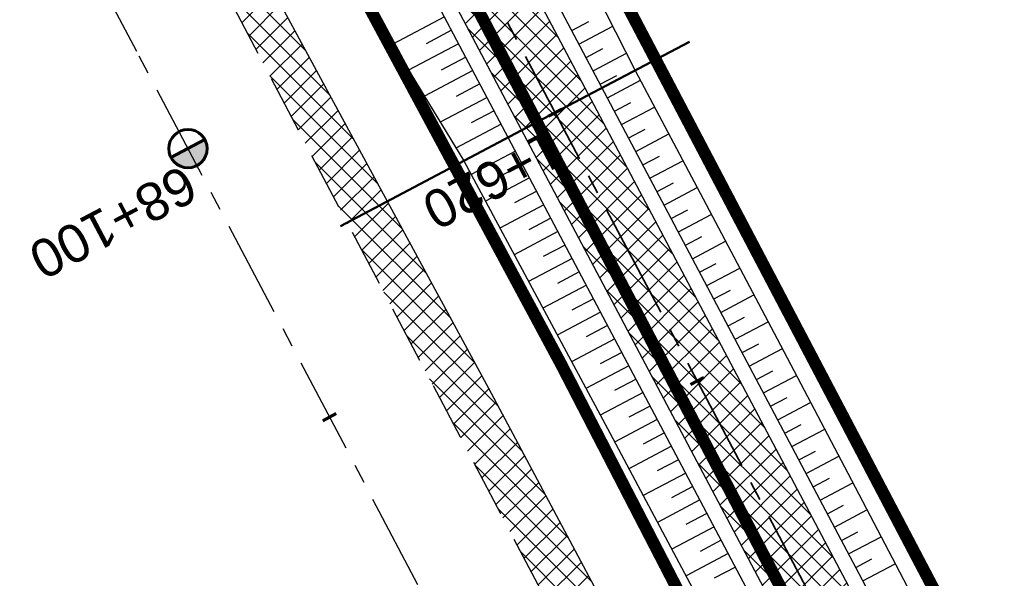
# Model space of a CAD drawing. Header units: metres. Extents: x 7529682 to 7533711, y 5721195 to 5727842.
# Tile 147 of 232: x 7530456 to 7530489, y 5726351 to 5726369. Entities that reach past the tile are written whole.
import ezdxf

# ---------------------------------------------------------------- set-up
doc = ezdxf.new("R2010")
doc.units = ezdxf.units.M
for name, pattern in [('817-dzialki-09-05-04$0$HIDDEN', [0.375, 0.25, -0.125]), ('ACAD_ISO05W100', [33, 24, -3, 0, -3, 0, -3]), ('CENTER', [50.800000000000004, 31.75, -6.35, 6.35, -6.35]), ('CENTER2', [28.575000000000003, 19.05, -3.175, 3.175, -3.175]), ('HIDDEN', [9.524999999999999, 6.35, -3.175])]:
    doc.linetypes.add(name, pattern=pattern)
for name, color, linetype in [('C-DROGI-SYTUACJA', 7, 'Continuous'), ('C-DROGI-SYTUACJA-ETYKIETY', 7, 'Continuous'), ('D-hatch-pobocza', 131, 'Continuous'), ('D-pobocza', 60, 'Continuous'), ('D-rowy', 160, 'Continuous'), ('D-skarpa', 2, 'Continuous'), ('D-skarpa-kreskowanie', 2, 'Continuous')]:
    doc.layers.add(name, color=color, linetype=linetype)
for name, color, linetype, lineweight, true_color in [('D-hatch-ciag-pieszo-rowerowy', 7, 'Continuous', 13, 0xff9f80), ('D-LR-etap-III', 7, '817-dzialki-09-05-04$0$HIDDEN', 50, 0x00008f), ('D-przekroje-pop', 7, 'Continuous', 50, 0x000099)]:
    doc.layers.add(name, color=color, linetype=linetype, lineweight=lineweight, true_color=true_color)
for name, color, linetype, lineweight in [('D-krawędzie', 3, 'Continuous', 30), ('D-obrzeża', 2, 'Continuous', 30), ('D-oś', 10, 'CENTER', 30), ('D-pas-drogowy', 7, 'ACAD_ISO05W100', 50)]:
    doc.layers.add(name, color=color, linetype=linetype, lineweight=lineweight)
doc.layers.add('poprzeczki', color=7, linetype='Continuous', true_color=0x0000c7)
doc.styles.get("Standard").update_dxf_attribs({"font": 'arial.ttf'})
pattern_1 = [(45, (0, 0), (-0.3367596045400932, 0.3367596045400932), []), (135, (0, 0), (-0.3367596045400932, -0.3367596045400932), [])]

# ---------------------------------------------------------------- blocks, each defined once
blk = doc.blocks.new('kilometraz')
at = {"linetype": 'ByBlock', "lineweight": -2}
blk.add_hatch(color=0, dxfattribs=at).paths.add_polyline_path([(0, -0.28125, 0.4142135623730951), (0.28125, 0, 0.4142135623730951), (0, 0.28125)])
at = {"color": 0, "linetype": 'ByBlock', "lineweight": -2}
blk.add_line((0, 0.28125), (0, -0.28125), dxfattribs=at)
blk.add_circle((0, 0), 0.28125, dxfattribs=at)
blk = doc.blocks.new('AeccTickLine')
at = {"color": 0, "linetype": 'ByBlock', "lineweight": -2}
blk.add_line((0, 1), (-3.673819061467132e-16, -1), dxfattribs=at)

msp = doc.modelspace()

# ---------------------------------------------------------------- hatches: boundary and pattern name
at = {"layer": 'D-hatch-ciag-pieszo-rowerowy'}
h = msp.add_hatch(dxfattribs=at)
h.set_pattern_fill('ANSI37', color=256, scale=0.15, style=0)
h.set_pattern_definition(pattern_1)
h.paths.add_polyline_path([(7530404.056743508, 5726502.584455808), (7530380.911493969, 5726546.861494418), (7530371.745634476, 5726564.106445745), (7530368.841113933, 5726564.244410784), (7530378.699914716, 5726545.695736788), (7530401.841956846, 5726501.424833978), (7530423.333197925, 5726460.444407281), (7530443.712049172, 5726421.564754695), (7530466.680633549, 5726377.574401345), (7530482.336740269, 5726347.963133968), (7530485.291037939, 5726347.724119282), (7530468.89375299, 5726378.737218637), (7530445.927238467, 5726422.723607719), (7530425.5474649, 5726461.605019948)])
at = {"layer": 'D-hatch-pobocza'}
h = msp.add_hatch(dxfattribs=at)
h.set_pattern_fill('ANSI37', color=256, scale=0.15, style=0)
h.set_pattern_definition(pattern_1)
h.paths.add_polyline_path([(7530484.05, 5726334.34), (7530471.92, 5726357.11), (7530458.95, 5726381.07), (7530447.57, 5726403.23), (7530435.55, 5726425.46), (7530424.34, 5726446.96), (7530408.219999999, 5726477.68), (7530396.719999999, 5726499.26), (7530381.74, 5726527.87), (7530371.44, 5726547.5), (7530359.58, 5726569.81), (7530349.42, 5726588.72), (7530332.29, 5726621.37), (7530323.719999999, 5726638.05), (7530306.54, 5726670.82), (7530298.559999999, 5726686.33), (7530287.259999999, 5726707.54), (7530284.291048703, 5726713.261271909), (7530282.669641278, 5726712.403913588), (7530284.501430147, 5726708.939695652), (7530291.375516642, 5726695.939652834), (7530296.045865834, 5726687.107244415), (7530304.46414878, 5726671.186868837), (7530316.603827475, 5726648.181421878), (7530333.058434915, 5726617.014067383), (7530350.00379698, 5726585.00616126), (7530367.257623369, 5726552.315762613), (7530385.762825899, 5726517.234589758), (7530404.054360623, 5726482.546167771), (7530421.086512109, 5726450.182125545), (7530442.441939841, 5726409.661369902), (7530463.421308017, 5726369.849931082), (7530489.269347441, 5726320.82820421), (7530506.411845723, 5726288.291398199), (7530524.314558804, 5726254.7836642), (7530540.549094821, 5726224.891183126), (7530548.272673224, 5726210.668598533), (7530551.69684983, 5726207.034942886), (7530543.21, 5726222.9), (7530538.34, 5726232.11), (7530533.7, 5726240.35), (7530511.95, 5726280.97), (7530499.24, 5726305.31)])

# ---------------------------------------------------------------- linework, layer by layer
at = {"layer": 'C-DROGI-SYTUACJA', "color": 10, "linetype": 'CENTER2', "lineweight": 35, "ltscale": 0.2}
msp.add_lwpolyline([(7530444.81964382, 5726422.144181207), (7530467.787193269, 5726378.155809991), (7530487.261147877, 5726341.323634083), (7530506.418078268, 5726305.121928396), (7530526.988521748, 5726265.744087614), (7530541.921939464, 5726236.639885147), (7530552.762675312, 5726216.630051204, 0.02043787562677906), (7530554.435858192, 5726213.822058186), (7530562.078000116, 5726202.112839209, -0.02416639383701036), (7530564.031298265, 5726198.778479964), (7530567.391574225, 5726192.349071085, -0.02149457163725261), (7530568.851446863, 5726189.236921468), (7530572.058530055, 5726181.558099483, 0.02253525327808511), (7530573.595798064, 5726178.298612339), (7530581.269449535, 5726163.763813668, 0.09655801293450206), (7530584.871000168, 5726159.294358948), (7530589.549337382, 5726155.353842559, -0.1081082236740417), (7530591.633482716, 5726152.642882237), (7530599.060079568, 5726136.869261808, -0.1935663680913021), (7530599.403975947, 5726130.908749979), (7530599.097438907, 5726129.998316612, 0.2231735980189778), (7530599.582685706, 5726125.774388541), (7530602.576188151, 5726120.930317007, -0.0171909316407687)], format="xyb", dxfattribs=at)
at = {"layer": 'D-krawędzie', "linetype": 'HIDDEN', "ltscale": 0.3}
msp.add_lwpolyline([(7530304.46414878, 5726671.186868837), (7530316.603827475, 5726648.181421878), (7530333.058434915, 5726617.014067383), (7530350.00379698, 5726585.00616126), (7530367.257623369, 5726552.315762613), (7530385.762825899, 5726517.234589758), (7530404.054360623, 5726482.546167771), (7530421.086512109, 5726450.182125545), (7530442.441939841, 5726409.661369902), (7530463.421308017, 5726369.849931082), (7530489.269347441, 5726320.82820421), (7530506.411845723, 5726288.291398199), (7530524.314558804, 5726254.7836642), (7530540.549094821, 5726224.891183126), (7530548.24, 5726210.73)], dxfattribs=at)
at = {"layer": 'D-LR-etap-III', "ltscale": 10, "flags": 128}
msp.add_lwpolyline([(7531750.474471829, 5723895.103125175, 0.4, 0.4, 0), (7531750.505, 5723895.13, 0.4, 0.4, 0), (7531682.71, 5724022.92, 0.4, 0.4, 0), (7531619.177023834, 5724147.203692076, 0.4, 0.4, 0), (7531592.308960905, 5724198.48863389, 0.4, 0.4, 0), (7531553.263875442, 5724272.918564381, 0.4, 0.4, 0), (7531504.019999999, 5724366.79, 0.4, 0.4, 0), (7531482.09, 5724407.62, 0.4, 0.4, 0), (7531412.350402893, 5724541.182759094, 0.4, 0.4, 0), (7531388.463669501, 5724586.929768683, 0.4, 0.4, 0), (7531345.12, 5724669.94, 0.4, 0.4, 0), (7531127.66, 5725081.67, 0.4, 0.4, 0), (7531059.253139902, 5725211.040795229, 0.4, 0.4, 0), (7531008.007244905, 5725307.953830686, 0.4, 0.4, 0), (7530964.181635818, 5725390.835555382, 0.4, 0.4, 0), (7530914.557354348, 5725484.683561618, 0.4, 0.4, 0), (7530865.243241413, 5725577.493975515, 0.4, 0.4, 0), (7530840.085257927, 5725624.058651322, 0.4, 0.4, 0), (7530802.559525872, 5725694.924584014, 0.4, 0.4, 0), (7530755.54, 5725787.51, 0.4, 0.4, 0), (7530708.717810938, 5725876.303221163, 0.4, 0.4, 0), (7530695.12, 5725902.09, 0.4, 0.4, 0), (7530642.91397006, 5726001.07839487, 0.4, 0.4, 0), (7530634.934723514, 5726016.146615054, 0.4, 0.4, 0), (7530610.820000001, 5726061.929999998, 0.4, 0.4, 0), (7530610.820000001, 5726061.929999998, 0.4, 0.4, 0), (7530607.21, 5726063.51, 0.4, 0.4, 0), (7530597.42, 5726080.68, 0.4, 0.4, 0), (7530591.16, 5726088.44, 0.4, 0.4, 0), (7530581.28, 5726107.21, 0.4, 0.4, 0), (7530571.29, 5726130.56, 0.4, 0.4, 0), (7530549.554994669, 5726171.527317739, 0.4, 0.4, 0), (7530531.014309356, 5726206.473807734, 0.4, 0.4, 0), (7530516.461208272, 5726236.016618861, 0.4, 0.4, 0), (7530500.798929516, 5726266.141265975, 0.4, 0.4, 0), (7530491.349999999, 5726283.94, 0.4, 0.4, 0), (7530482.4, 5726303.41, 0.4, 0.4, 0), (7530482.4, 5726303.41, 0.4, 0.4, 0), (7530450.41, 5726357.28, 0.4, 0.4, 0), (7530397.759396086, 5726458.499907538, 0.4, 0.4, 0), (7530334.707815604, 5726583.664702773, 0.4, 0.4, 0), (7530303.939274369, 5726645.167943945, 0.4, 0.4, 0), (7530300.509779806, 5726651.777515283, 0.4, 0.4, 0), (7530289.213532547, 5726671.966724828, 0.4, 0.4, 0), (7530281.54, 5726685.57, 0.4, 0.4, 0), (7530261.37085633, 5726724.163374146, 0.4, 0.4, 0), (7530254.03, 5726738.21, 0.4, 0.4, 0), (7530197.219999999, 5726845.06, 0.4, 0.4, 0), (7530194.71, 5726849.15, 0.4, 0.4, 0), (7530195.92, 5726850.75, 0.4, 0.4, 0), (7530170.546669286, 5726892.961489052, 0.4, 0.4, 0), (7530143.174718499, 5726945.065838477, 0.4, 0.4, 0), (7530105.059999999, 5727018.32, 0.4, 0.4, 0), (7530100.059999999, 5727027.16, 0.4, 0.4, 0), (7530062.318670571, 5727099.625398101, 0.4, 0.4, 0), (7530015.378537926, 5727189.420463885, 0.4, 0.4, 0), (7529983.207960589, 5727250.206596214, 0.4, 0.4, 0), (7529953.284293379, 5727306.74720398, 0.4, 0.4, 0), (7529900.67053443, 5727406.15903814, 0.4, 0.4, 0), (7529890.630239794, 5727425.131178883, 0.4, 0.4, 0), (7529875.155383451, 5727454.426350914, 0.4, 0.4, 0), (7529857.560096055, 5727487.787346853, 0.4, 0.4, 0), (7529835.194401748, 5727530.19312405, 0.4, 0.4, 0), (7529811.740544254, 5727574.662079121, 0.4, 0.4, 0), (7529792.101859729, 5727611.922638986, 0.4, 0.4, 0), (7529768.066117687, 5727657.469613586, 0.4, 0.4, 0), (7529755.210566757, 5727682.131373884, 0.4, 0.4, 0), (7529753.309999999, 5727681.13, 0.4, 0.4, 0), (7529739.21, 5727707.77, 0.4, 0.4, 0), (7529735.394745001, 5727711.251990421, 0.4, 0.4, 0), (7529725.42, 5727730.2, 0.4, 0.4, 0), (7529723.55, 5727729.88, 0.4, 0.4, 0), (7529695.566668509, 5727782.932080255, 0.4, 0.4, 0), (7529717.67971874, 5727794.024357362, 0.4, 0.4, 0), (7529736.274870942, 5727758.647400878, 0.4, 0.4, 0), (7529736.274870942, 5727758.647400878, 0.4, 0.4, 0), (7529744.511003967, 5727750.406106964, 0.4, 0.4, 0), (7529744.511003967, 5727750.406106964, 0.4, 0.4, 0), (7529750.282568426, 5727738.549848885, 0.4, 0.4, 0), (7529777.108510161, 5727687.569424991, 0.4, 0.4, 0), (7529796.51537536, 5727651.329932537, 0.4, 0.4, 0), (7529814.937945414, 5727616.793170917, 0.4, 0.4, 0), (7529839.006722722, 5727572.303976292, 0.4, 0.4, 0), (7529860.617626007, 5727532.509108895, 0.4, 0.4, 0), (7529882.348967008, 5727491.504261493, 0.4, 0.4, 0), (7529904.865139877, 5727449.096370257, 0.4, 0.4, 0), (7529920.747384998, 5727418.884773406, 0.4, 0.4, 0), (7529946.676504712, 5727368.547487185, 0.4, 0.4, 0), (7529972.024701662, 5727320.573310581, 0.4, 0.4, 0), (7529987.740014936, 5727290.153392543, 0.4, 0.4, 0), (7529996.497385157, 5727273.661630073, 0.4, 0.4, 0), (7530017.541471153, 5727234.202689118, 0.4, 0.4, 0), (7530033.053657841, 5727204.864166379, 0.4, 0.4, 0), (7530051.622983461, 5727170.222745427, 0.4, 0.4, 0), (7530069.276612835, 5727137.015751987, 0.4, 0.4, 0), (7530089.385386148, 5727097.533639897, 0.4, 0.4, 0), (7530109.712512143, 5727060.746615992, 0.4, 0.4, 0), (7530136.769722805, 5727011.640131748, 0.4, 0.4, 0), (7530162.446686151, 5726962.743777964, 0.4, 0.4, 0), (7530187.674104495, 5726916.992101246, 0.4, 0.4, 0), (7530207.820739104, 5726879.335323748, 0.4, 0.4, 0), (7530230.625609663, 5726834.518686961, 0.4, 0.4, 0), (7530262.288093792, 5726776.61832811, 0.4, 0.4, 0), (7530277.509672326, 5726760.213143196, 0.4, 0.4, 0), (7530286.036865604, 5726744.106684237, 0.4, 0.4, 0), (7530288.097472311, 5726735.884066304, 0.4, 0.4, 0), (7530290.393870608, 5726725.046963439, 0.4, 0.4, 0), (7530296.17664807, 5726713.582980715, 0.4, 0.4, 0), (7530302.726195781, 5726701.18226779, 0.4, 0.4, 0), (7530325.685047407, 5726657.466383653, 0.4, 0.4, 0), (7530343.243978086, 5726623.648592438, 0.4, 0.4, 0), (7530360.229820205, 5726591.746871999, 0.4, 0.4, 0), (7530383.20855044, 5726548.059469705, 0.4, 0.4, 0), (7530406.017875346, 5726503.605514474, 0.4, 0.4, 0), (7530427.464919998, 5726462.620289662, 0.4, 0.4, 0), (7530447.9278544, 5726424.388014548, 0.4, 0.4, 0), (7530471.126878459, 5726379.920667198, 0.4, 0.4, 0), (7530490.501003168, 5726343.033350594, 0.4, 0.4, 0), (7530509.499458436, 5726306.733076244, 0.4, 0.4, 0), (7530529.890269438, 5726267.244072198, 0.4, 0.4, 0), (7530543.852446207, 5726238.990319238, 0.4, 0.4, 0), (7530554.808897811, 5726218.943990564, 0.4, 0.4, 0), (7530559.027108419, 5726212.223286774, 0.4, 0.4, 0), (7530563.060988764, 5726206.409670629, 0.4, 0.4, 0), (7530566.93354971, 5726200.463543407, 0.4, 0.4, 0), (7530569.771022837, 5726194.901501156, 0.4, 0.4, 0), (7530571.47319415, 5726191.282350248, 0.4, 0.4, 0), (7530572.839142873, 5726188.024533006, 0.4, 0.4, 0), (7530575.295071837, 5726182.034664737, 0.4, 0.4, 0), (7530579.736851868, 5726173.306070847, 0.4, 0.4, 0), (7530583.3, 5726167.41, 0.4, 0.4, 0), (7530593.4, 5726163.33, 0.4, 0.4, 0), (7530598.618375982, 5726155.264489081, 0.4, 0.4, 0), (7530608.258304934, 5726140.497132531, 0.4, 0.4, 0), (7530603.269999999, 5726136.83, 0.4, 0.4, 0), (7530606.53, 5726131.84, 0.4, 0.4, 0), (7530604.239057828, 5726124.21679044, 0.4, 0.4, 0), (7530605.847136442, 5726121.630127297, 0.4, 0.4, 0), (7530608.971611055, 5726116.164124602, 0.4, 0.4, 0), (7530618.114293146, 5726097.791111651, 0.4, 0.4, 0), (7530651.213125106, 5726034.959524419, 0.4, 0.4, 0), (7530670.243741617, 5725998.61095082, 0.4, 0.4, 0), (7530698.075474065, 5725945.952624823, 0.4, 0.4, 0), (7530716.505955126, 5725911.3051464, 0.4, 0.4, 0), (7530735.223454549, 5725875.667401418, 0.4, 0.4, 0), (7530752.504235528, 5725842.154920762, 0.4, 0.4, 0), (7530778.310652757, 5725793.501254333, 0.4, 0.4, 0), (7530797.499961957, 5725756.381811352, 0.4, 0.4, 0), (7530812.518974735, 5725728.28874362, 0.4, 0.4, 0), (7530820.039295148, 5725713.160404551, 0.4, 0.4, 0), (7530822.422446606, 5725710.193574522, 0.4, 0.4, 0), (7530833.154893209, 5725688.800634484, 0.4, 0.4, 0), (7530849.629354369, 5725656.158601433, 0.4, 0.4, 0), (7530867.98290276, 5725621.963939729, 0.4, 0.4, 0), (7530872.629809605, 5725612.88760475, 0.4, 0.4, 0), (7530880.354488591, 5725597.594500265, 0.4, 0.4, 0), (7530883.839446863, 5725593.389159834, 0.4, 0.4, 0), (7530891.782113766, 5725587.763349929, 0.4, 0.4, 0), (7530895.038670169, 5725584.280746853, 0.4, 0.4, 0), (7530897.033644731, 5725580.941110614, 0.4, 0.4, 0), (7530900.951646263, 5725579.945856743, 0.4, 0.4, 0), (7530904.80970798, 5725571.977328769, 0.4, 0.4, 0), (7530903.682362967, 5725568.566434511, 0.4, 0.4, 0), (7530908.900614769, 5725558.844845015, 0.4, 0.4, 0), (7530910.252030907, 5725545.671606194, 0.4, 0.4, 0), (7530912.872986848, 5725538.645543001, 0.4, 0.4, 0), (7530945.278171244, 5725478.464284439, 0.4, 0.4, 0), (7530959.692318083, 5725450.24628822, 0.4, 0.4, 0), (7531002.82670893, 5725368.192370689, 0.4, 0.4, 0), (7531044.703532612, 5725290.314293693, 0.4, 0.4, 0), (7531064.098839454, 5725253.212562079, 0.4, 0.4, 0), (7531083.010253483, 5725216.677517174, 0.4, 0.4, 0), (7531113.013137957, 5725158.465613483, 0.4, 0.4, 0), (7531137.364304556, 5725113.07076138, 0.4, 0.4, 0), (7531150.830830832, 5725086.711759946, 0.4, 0.4, 0), (7531159.745663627, 5725076.640848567, 0.4, 0.4, 0), (7531166.309999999, 5725074.58, 0.4, 0.4, 0), (7531172.29, 5725062.58, 0.4, 0.4, 0), (7531170.589828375, 5725055.605912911, 0.4, 0.4, 0), (7531173.732823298, 5725044.080706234, 0.4, 0.4, 0), (7531215.342008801, 5724964.859648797, 0.4, 0.4, 0), (7531238.054496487, 5724921.684649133, 0.4, 0.4, 0), (7531262.389821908, 5724875.282876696, 0.4, 0.4, 0), (7531295.587160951, 5724811.265731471, 0.4, 0.4, 0), (7531348.487908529, 5724712.362812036, 0.4, 0.4, 0), (7531363.740817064, 5724682.68394264, 0.4, 0.4, 0), (7531366.986905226, 5724675.865317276, 0.4, 0.4, 0), (7531382.541261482, 5724646.110625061, 0.4, 0.4, 0), (7531401.299165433, 5724610.874551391, 0.4, 0.4, 0), (7531428.964837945, 5724558.862274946, 0.4, 0.4, 0), (7531449.111202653, 5724520.397801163, 0.4, 0.4, 0), (7531477.292992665, 5724465.831467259, 0.4, 0.4, 0), (7531500.996290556, 5724421.112506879, 0.4, 0.4, 0), (7531512.121834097, 5724400.549045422, 0.4, 0.4, 0), (7531513.78163794, 5724396.757451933, 0.4, 0.4, 0), (7531526.32, 5724379.39, 0.4, 0.4, 0), (7531566.783642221, 5724302.73628205, 0.4, 0.4, 0), (7531578.579156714, 5724282.774819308, 0.4, 0.4, 0), (7531584.232619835, 5724273.111246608, 0.4, 0.4, 0), (7531590.109283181, 5724263.508189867, 0.4, 0.4, 0), (7531593.027899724, 5724258.771479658, 0.4, 0.4, 0), (7531595.711841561, 5724254.226824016, 0.4, 0.4, 0), (7531601.659976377, 5724243.898197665, 0.4, 0.4, 0), (7531606.097733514, 5724235.986407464, 0.4, 0.4, 0), (7531609.382207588, 5724230.799061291, 0.4, 0.4, 0), (7531611.580260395, 5724227.671180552, 0.4, 0.4, 0), (7531612.707802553, 5724225.86410867, 0.4, 0.4, 0), (7531618.665224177, 5724214.480919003, 0.4, 0.4, 0), (7531619.885522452, 5724212.333950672, 0.4, 0.4, 0), (7531620.931818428, 5724210.787064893, 0.4, 0.4, 0), (7531623.518605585, 5724207.111542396, 0.4, 0.4, 0), (7531626.143926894, 5724203.61306897, 0.4, 0.4, 0), (7531632.022984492, 5724196.485954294, 0.4, 0.4, 0), (7531653.949089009, 5724152.617641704, 0.4, 0.4, 0), (7531656.750690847, 5724143.103797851, 0.4, 0.4, 0), (7531659.61440691, 5724133.254504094, 0.4, 0.4, 0), (7531661.627147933, 5724128.646047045, 0.4, 0.4, 0.01093811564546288), (7531674.314987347, 5724101.43546424, 0.4, 0.4, 0), (7531685.137626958, 5724081.408252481, 0.4, 0.4, 0), (7531692.159945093, 5724066.277333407, 0.4, 0.4, 0), (7531699.662164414, 5724051.388120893, 0.4, 0.4, 0), (7531704.480624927, 5724040.808561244, 0.4, 0.4, 0), (7531704.480624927, 5724040.808561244, 0.4, 0.4, 0), (7531704.401251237, 5724037.368913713, 0.4, 0.4, 0), (7531720.383609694, 5724003.441317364, 0.4, 0.4, 0), (7531728.79890528, 5723986.206298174, 0.4, 0.4, 0), (7531733.237926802, 5723977.192631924, 0.4, 0.4, 0), (7531736.750027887, 5723969.505210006, 0.4, 0.4, 0), (7531737.336143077, 5723968.518916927, 0.4, 0.4, 0), (7531738.285051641, 5723967.699360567, 0.4, 0.4, 0), (7531742.180915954, 5723962.346428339, 0.4, 0.4, 0), (7531744.286141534, 5723958.615526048, 0.4, 0.4, 0), (7531755.393260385, 5723944.192617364, 0.4, 0.4, 0), (7531758.69, 5723936.76, 0.4, 0.4, 0), (7531780.08, 5723929.25, 0.4, 0.4, 0), (7531792.611989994, 5723906.337708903, 0.4, 0.4, 0), (7531792.611989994, 5723906.337708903, 0.4, 0.4, 0), (7531756.962094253, 5723883.055323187, 0.4, 0.4, 0), (7531750.46, 5723895.130000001, 0.4, 0.4, 0), (7531750.46, 5723895.130000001, 0, 0, 0)], format="xyseb", dxfattribs=at)
at = {"layer": 'D-obrzeża'}
for points in [[(7530445.927238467, 5726422.723607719), (7530468.89375299, 5726378.737218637), (7530488.365786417, 5726341.908676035), (7530507.524476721, 5726305.703644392), (7530528.098577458, 5726266.318802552), (7530543.027684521, 5726237.223001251), (7530553.837393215, 5726217.270437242, 0.02043787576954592), (7530555.510576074, 5726214.462444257), (7530563.157820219, 5726202.745407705, -0.0241663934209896), (7530565.111118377, 5726199.411048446), (7530568.325081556, 5726193.261588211, -0.0214945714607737), (7530570.149922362, 5726189.371401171), (7530573.016462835, 5726182.507951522, 0.02253525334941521), (7530574.938047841, 5726178.433592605), (7530582.466790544, 5726164.173268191, 0.1441227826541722), (7530586.406513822, 5726160.126788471), (7530591.401727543, 5726157.316315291, -0.1432658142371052), (7530593.36372415, 5726155.307912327), (7530594.228048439, 5726153.684013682)], [(7530443.712049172, 5726421.564754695), (7530466.680633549, 5726377.574401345), (7530486.156097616, 5726340.739370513), (7530505.311679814, 5726304.540212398), (7530525.878466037, 5726265.169372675), (7530540.816194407, 5726236.056769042), (7530551.687957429, 5726215.989665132, 0.02043787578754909), (7530553.361140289, 5726213.181672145), (7530560.998180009, 5726201.480270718, -0.02416639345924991), (7530562.95147817, 5726198.145911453), (7530566.059636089, 5726192.198894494, -0.02149457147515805), (7530567.884476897, 5726188.308707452), (7530570.753025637, 5726181.440449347, 0.02253525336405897), (7530572.674610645, 5726177.366090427), (7530580.714128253, 5726162.138298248, 0.1015835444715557), (7530584.545960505, 5726157.478765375), (7530584.686263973, 5726157.365285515, -0.1007353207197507), (7530588.494501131, 5726152.75026333), (7530588.874100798, 5726152.037068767)]]:
    msp.add_lwpolyline(points, format="xyb", dxfattribs=at)
at = {"layer": 'D-oś', "ltscale": 0.1}
msp.add_lwpolyline([(7530594.845000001, 5726110.895), (7530540.21, 5726214.45), (7530503.320056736, 5726286.650988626), (7530486.173361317, 5726319.195761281), (7530460.324927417, 5726368.21823651), (7530439.345630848, 5726408.029539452), (7530417.989237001, 5726448.552129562), (7530400.958415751, 5726480.913646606), (7530382.667120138, 5726515.601615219), (7530364.162298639, 5726550.68206594), (7530346.909504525, 5726583.37050876), (7530329.964237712, 5726615.378234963), (7530313.508365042, 5726646.547986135), (7530301.370075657, 5726669.550802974)], dxfattribs=at)
at = {"layer": 'D-pas-drogowy', "ltscale": 0.2, "flags": 128}
msp.add_lwpolyline([(7531633.018560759, 5724182.834272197, 0.4, 0.4, 0), (7531617.558899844, 5724211.608162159, 0.4, 0.4, 0), (7531566.783642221, 5724302.73628205, 0.4, 0.4, 0), (7531538.419082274, 5724356.469679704, 0.4, 0.4, 0), (7531526.32, 5724379.39, 0.4, 0.4, 0), (7531516.102085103, 5724393.607319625, 0.4, 0.4, 0.001485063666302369), (7531513.78037409, 5724396.837773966, 0.4, 0.4, 0), (7531501.87, 5724413.41, 0.4, 0.4, 0), (7531474.926107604, 5724464.507896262, 0.4, 0.4, 0), (7531446.200436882, 5724518.992313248, 0.4, 0.4, 0), (7531424.962185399, 5724559.262257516, 0.4, 0.4, 0), (7531398.444460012, 5724609.565801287, 0.4, 0.4, 0), (7531379.647455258, 5724645.216004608, 0.4, 0.4, 0), (7531365.23, 5724672.56, 0.4, 0.4, 0), (7531341.305752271, 5724717.915356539, 0.4, 0.4, 0), (7531312.899996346, 5724771.788898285, 0.4, 0.4, 0), (7531292.590923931, 5724810.306502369, 0.4, 0.4, 0), (7531259.391619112, 5724873.271351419, 0.4, 0.4, 0), (7531233.740401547, 5724921.922582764, 0.4, 0.4, 0), (7531203.072738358, 5724980.092044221, 0.4, 0.4, 0), (7531173.471398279, 5725036.225177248, 0.4, 0.4, 0), (7531168.269999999, 5725046.09, 0.4, 0.4, 0), (7531172.29, 5725062.58, 0.4, 0.4, 0), (7531166.309999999, 5725074.58, 0.4, 0.4, 0), (7531150.32, 5725079.6, 0.4, 0.4, 0), (7531141.5, 5725096.43, 0.4, 0.4, 0), (7531109.311735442, 5725157.814415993, 0.4, 0.4, 0), (7531086.641300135, 5725201.047918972, 0.4, 0.4, 0), (7531059.198258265, 5725253.383662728, 0.4, 0.4, 0), (7531028.206828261, 5725312.48946212, 0.4, 0.4, 0), (7530999.104694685, 5725367.990143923, 0.4, 0.4, 0), (7530956.247527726, 5725449.724815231, 0.4, 0.4, 0), (7530924.397774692, 5725510.463768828, 0.4, 0.4, 0), (7530897.509999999, 5725561.74, 0.4, 0.4, 0), (7530894.46, 5725566.14, 0.4, 0.4, 0), (7530892.16, 5725570.49, 0.4, 0.4, 0), (7530869.362688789, 5725613.307018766, 0.4, 0.4, 0), (7530861.693971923, 5725627.704613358, 0.4, 0.4, 0), (7530852.74, 5725644.52, 0.4, 0.4, 0), (7530831.509999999, 5725684.2, 0.4, 0.4, 0), (7530811.13, 5725722.52, 0.4, 0.4, 0), (7530792.3476413, 5725757.940652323, 0.4, 0.4, 0), (7530768.03, 5725803.8, 0.4, 0.4, 0), (7530748.768542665, 5725840.178507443, 0.4, 0.4, 0), (7530727.7, 5725879.97, 0.4, 0.4, 0), (7530712.0981582, 5725909.54523909, 0.4, 0.4, 0), (7530693.644105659, 5725944.645156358, 0.4, 0.4, 0), (7530665.702224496, 5725997.538976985, 0.4, 0.4, 0), (7530641.759999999, 5726042.88, 0.4, 0.4, 0), (7530616.5, 5726091.48, 0.4, 0.4, 0), (7530604.628439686, 5726114.319880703, 0.4, 0.4, -0.007762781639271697), (7530602.5, 5726118.43, 0.4, 0.4, 0), (7530603.992037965, 5726123.394821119, 0.4, 0.4, 0), (7530606.53, 5726131.84, 0.4, 0.4, 0), (7530603.269999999, 5726136.83, 0.4, 0.4, 0), (7530593.775620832, 5726151.368713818, 0.4, 0.4, 0), (7530590.202637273, 5726156.84001263, 0.4, 0.4, 0), (7530583.3, 5726167.41, 0.4, 0.4, 0), (7530580.578343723, 5726170.427567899, 0.4, 0.4, 0), (7530575.849999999, 5726175.67, 0.4, 0.4, 0), (7530569.009999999, 5726186.66, 0.4, 0.4, 0), (7530562.555322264, 5726199.189409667, 0.4, 0.4, 0), (7530555.67, 5726211.39, 0.4, 0.4, 0), (7530548.29, 5726224.23, 0.4, 0.4, 0), (7530540.58, 5726237.71, 0.4, 0.4, 0), (7530532.679999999, 5726252.65, 0.4, 0.4, 0), (7530524.059999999, 5726269.35, 0.4, 0.4, 0), (7530502.82, 5726309.91, 0.4, 0.4, 0), (7530488.83, 5726336.63, 0.4, 0.4, 0), (7530466.03, 5726380.16, 0.4, 0.4, 0), (7530438.469999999, 5726432.77, 0.4, 0.4, 0), (7530424.53, 5726459.09, 0.4, 0.4, 0), (7530401.63, 5726502.97, 0.4, 0.4, 0), (7530383.38, 5726538.06, 0.4, 0.4, 0), (7530353.969999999, 5726593.52, 0.4, 0.4, 0), (7530338.469999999, 5726622.74, 0.4, 0.4, 0), (7530322.009999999, 5726653.88, 0.4, 0.4, 0), (7530297.54, 5726700.33, 0.4, 0.4, 0), (7530287.38, 5726719.6, 0.4, 0.4, 0), (7530285.94993921, 5726722.315508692, 0.4, 0.4, 0), (7530280.259999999, 5726733.12, 0.4, 0.4, 0), (7530266.73, 5726758.74, 0.4, 0.4, 0), (7530260.42, 5726770.47, 0.4, 0.4, 0), (7530253.25, 5726783.82, 0.4, 0.4, 0), (7530244.95, 5726799.33, 0.4, 0.4, 0), (7530239.389999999, 5726808.49, 0.4, 0.4, 0), (7530238.29, 5726807.9, 0.4, 0.4, 0), (7530218.11, 5726850.67, 0.4, 0.4, 0), (7530175.906646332, 5726928.168028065, 0.4, 0.4, 0), (7530096.679999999, 5727076.15, 0.4, 0.4, 0), (7530094.679999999, 5727079.89, 0.4, 0.4, 0), (7530064.59693469, 5727135.522637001, 0.4, 0.4, 0), (7530046.730970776, 5727168.8921561, 0.4, 0.4, 0), (7530025.803045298, 5727208.461374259, 0.4, 0.4, 0), (7530012.846501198, 5727232.979315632, 0.4, 0.4, 0), (7529994.15, 5727268.45, 0.4, 0.4, 0), (7529981.670868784, 5727291.93018666, 0.4, 0.4, 0), (7529949.889999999, 5727351.73, 0.4, 0.4, 0), (7529924.75, 5727399.03, 0.4, 0.4, 0), (7529915.515824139, 5727417.099754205, 0.4, 0.4, 0), (7529885.83, 5727475.19, 0.4, 0.4, 0), (7529862.559999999, 5727519.97, 0.4, 0.4, 0), (7529852.984923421, 5727538.191086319, 0.4, 0.4, 0), (7529836.513084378, 5727569.51130111, 0.4, 0.4, 0), (7529815.36890814, 5727609.140983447, 0.4, 0.4, 0), (7529792.795203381, 5727651.247499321, 0.4, 0.4, 0), (7529774.199114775, 5727685.858348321, 0.4, 0.4, 0), (7529746.966026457, 5727736.059440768, 0.4, 0.4, 0), (7529733.92, 5727757.62, 0.4, 0.4, 0), (7529708.607472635, 5727806.388536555, 0.4, 0.4, 0), (7529688.491967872, 5727796.344621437, 0.4, 0.4, 0), (7529723.55, 5727729.88, 0.4, 0.4, 0), (7529725.42, 5727730.2, 0.4, 0.4, 0), (7529735.38, 5727711.28, 0.4, 0.4, 0), (7529739.21, 5727707.77, 0.4, 0.4, 0), (7529753.309999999, 5727681.13, 0.4, 0.4, 0), (7529755.178396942, 5727682.114424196, 0.4, 0.4, 0), (7529792.101859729, 5727611.922638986, 0.4, 0.4, 0), (7529811.740544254, 5727574.662079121, 0.4, 0.4, 0), (7529835.194401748, 5727530.19312405, 0.4, 0.4, 0), (7529857.560096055, 5727487.787346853, 0.4, 0.4, 0), (7529875.155383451, 5727454.426350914, 0.4, 0.4, 0), (7529890.630239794, 5727425.131178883, 0.4, 0.4, 0), (7529900.67053443, 5727406.15903814, 0.4, 0.4, 0), (7529953.284293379, 5727306.74720398, 0.4, 0.4, 0), (7529983.207960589, 5727250.206596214, 0.4, 0.4, 0), (7530015.378537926, 5727189.420463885, 0.4, 0.4, 0), (7530062.318670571, 5727099.625398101, 0.4, 0.4, 0), (7530100.059999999, 5727027.16, 0.4, 0.4, 0), (7530105.059999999, 5727018.32, 0.4, 0.4, 0), (7530143.174718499, 5726945.065838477, 0.4, 0.4, 0), (7530170.546669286, 5726892.961489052, 0.4, 0.4, 0), (7530195.92, 5726850.75, 0.4, 0.4, 0), (7530194.71, 5726849.15, 0.4, 0.4, 0), (7530197.219999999, 5726845.06, 0.4, 0.4, 0), (7530254.03, 5726738.21, 0.4, 0.4, 0), (7530261.37085633, 5726724.163374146, 0.4, 0.4, 0), (7530281.54, 5726685.57, 0.4, 0.4, 0), (7530289.213532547, 5726671.966724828, 0.4, 0.4, 0), (7530300.509779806, 5726651.777515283, 0.4, 0.4, 0), (7530303.939274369, 5726645.167943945, 0.4, 0.4, 0), (7530334.707815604, 5726583.664702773, 0.4, 0.4, 0), (7530397.759396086, 5726458.499907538, 0.4, 0.4, 0), (7530450.41, 5726357.28, 0.4, 0.4, 0), (7530482.4, 5726303.41, 0.4, 0.4, 0), (7530483.687990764, 5726301.003383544, 0.4, 0.4, 0), (7530491.349999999, 5726283.94, 0.4, 0.4, 0), (7530512.67, 5726243.78, 0.4, 0.4, 0), (7530529.429999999, 5726209.46, 0.4, 0.4, 0), (7530571.29, 5726130.56, 0.4, 0.4, 0), (7530581.28, 5726107.21, 0.4, 0.4, 0), (7530591.16, 5726088.44, 0.4, 0.4, 0), (7530597.42, 5726080.68, 0.4, 0.4, 0), (7530607.21, 5726063.51, 0.4, 0.4, 0), (7530610.820000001, 5726061.929999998, 0.4, 0.4, 0), (7530634.934723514, 5726016.146615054, 0.4, 0.4, 0), (7530642.91397006, 5726001.07839487, 0.4, 0.4, 0), (7530695.12, 5725902.09, 0.4, 0.4, 0), (7530708.717810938, 5725876.303221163, 0.4, 0.4, 0), (7530755.54, 5725787.51, 0.4, 0.4, 0), (7530802.559525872, 5725694.924584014, 0.4, 0.4, 0), (7530840.085257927, 5725624.058651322, 0.4, 0.4, 0), (7530865.243241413, 5725577.493975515, 0.4, 0.4, 0), (7530914.557354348, 5725484.683561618, 0.4, 0.4, 0), (7530964.181635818, 5725390.835555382, 0.4, 0.4, 0), (7531008.007244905, 5725307.953830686, 0.4, 0.4, 0), (7531059.253139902, 5725211.040795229, 0.4, 0.4, 0), (7531127.66, 5725081.67, 0.4, 0.4, 0), (7531345.12, 5724669.94, 0.4, 0.4, 0), (7531388.463669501, 5724586.929768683, 0.4, 0.4, 0), (7531412.350402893, 5724541.182759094, 0.4, 0.4, 0), (7531482.09, 5724407.62, 0.4, 0.4, 0), (7531504.019999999, 5724366.79, 0.4, 0.4, 0), (7531519.374444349, 5724337.520497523, 0.4, 0.4, 0), (7531563.748815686, 5724252.931583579, 0.4, 0.4, 0), (7531602.175111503, 5724179.681224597, 0.4, 0.4, 0), (7531619.177023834, 5724147.203692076, 0.4, 0.4, 0), (7531625.038493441, 5724135.63500206, 0.4, 0.4, 0), (7531656.796442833, 5724073.31633882, 0.4, 0.4, 0), (7531675.12, 5724037.36, 0.4, 0.4, 0), (7531682.71, 5724022.92, 0.4, 0.4, 0), (7531705.565196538, 5723979.810545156, 0.4, 0.4, 0), (7531736.605941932, 5723921.261514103, 0.4, 0.4, 0), (7531750.46, 5723895.130000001, 0.4, 0.4, 0), (7531740.769999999, 5723886.56, 0.4, 0.4, 0), (7531732.86, 5723885, 0.4, 0.4, 0), (7531722.179999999, 5723887.77, 0.4, 0.4, 0), (7531729.87, 5723862.17, 0.4, 0.4, 0), (7531742.92, 5723861.93, 0.4, 0.4, 0), (7531763.71, 5723859.52, 0.4, 0.4, 0), (7531768.42, 5723854.12, 0.4, 0.4, 0), (7531787.42, 5723817.97, 0.4, 0.4, 0), (7531795.57, 5723809.82, 0.4, 0.4, 0), (7531816.346897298, 5723819.850397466, 0.4, 0.4, 0), (7531816.346897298, 5723819.850397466, 0.4, 0.4, 0), (7531805.059999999, 5723843.23, 0.4, 0.4, 0), (7531803.61, 5723886.23, 0.4, 0.4, 0), (7531803.61, 5723886.23, 0.4, 0.4, 0), (7531780.08, 5723929.25, 0.4, 0.4, 0), (7531758.69, 5723936.76, 0.4, 0.4, 0), (7531749.3590272, 5723946.412126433, 0.4, 0.4, 0), (7531742.71, 5723953.29, 0.4, 0.4, 0), (7531735.177368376, 5723967.877529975, 0.4, 0.4, 0), (7531722.37, 5723992.68, 0.4, 0.4, 0), (7531705.041669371, 5724030.885563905, 0.4, 0.4, 0), (7531699.469999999, 5724043.17, 0.4, 0.4, 0), (7531692.69, 5724058.11, 0.4, 0.4, 0), (7531679.672010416, 5724084.016803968, 0.4, 0.4, 0), (7531674.55, 5724094.21, 0.4, 0.4, 0), (7531666.633166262, 5724114.002855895, 0.4, 0.4, 0), (7531649, 5724153.82, 0.4, 0.4, 0), (7531641.49, 5724149.34, 0.4, 0.4, 0), (7531626.04, 5724179.34, 0.4, 0.4, 0), (7531633.03, 5724182.84, 0, 0, 0)], format="xyseb", dxfattribs=at)
at = {"layer": 'D-pobocza'}
msp.add_lwpolyline([(7530548.272673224, 5726210.668598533), (7530551.69684983, 5726207.034942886), (7530543.21, 5726222.9), (7530538.34, 5726232.11), (7530533.7, 5726240.35), (7530511.95, 5726280.97), (7530499.24, 5726305.31), (7530484.05, 5726334.34), (7530471.92, 5726357.11), (7530458.95, 5726381.07), (7530447.57, 5726403.23), (7530435.55, 5726425.46), (7530424.34, 5726446.96), (7530408.219999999, 5726477.68), (7530396.719999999, 5726499.26), (7530381.74, 5726527.87), (7530371.44, 5726547.5), (7530359.58, 5726569.81), (7530349.42, 5726588.72), (7530332.29, 5726621.37), (7530323.719999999, 5726638.05), (7530306.54, 5726670.82)], dxfattribs=at)
for points in [[(7530324.032388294, 5726655.813713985), (7530341.471974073, 5726622.699070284), (7530358.390317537, 5726590.298920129), (7530381.35380982, 5726547.094645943), (7530404.499700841, 5726502.816380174), (7530425.990268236, 5726461.837237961), (7530446.370276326, 5726422.955378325), (7530469.336376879, 5726378.969782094), (7530488.807806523, 5726342.142381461), (7530507.967036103, 5726305.936330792), (7530528.542599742, 5726266.548688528), (7530543.469982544, 5726237.456247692), (7530554.277020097, 5726217.508614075, 0.02043787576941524), (7530555.92928817, 5726214.735721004), (7530563.576532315, 5726203.018684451, -0.0241663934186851), (7530565.554246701, 5726199.642645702), (7530568.768209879, 5726193.493185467, -0.02149457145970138), (7530570.611299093, 5726189.564096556), (7530573.477839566, 5726182.700646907, 0.0225352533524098), (7530575.380208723, 5726178.66703158), (7530582.908951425, 5726164.406707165)], [(7530320.935591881, 5726654.182808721), (7530338.372316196, 5726621.073598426), (7530355.293739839, 5726588.667549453), (7530378.257598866, 5726545.462585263), (7530401.398999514, 5726501.192909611), (7530422.890394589, 5726460.212189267), (7530443.269011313, 5726421.332984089), (7530466.238009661, 5726377.341837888), (7530485.714077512, 5726340.505665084), (7530504.869120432, 5726304.307525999), (7530525.434443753, 5726264.9394867), (7530540.373896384, 5726235.823522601), (7530551.248330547, 5726215.751488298, 0.02043787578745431), (7530552.942428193, 5726212.908395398), (7530560.579467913, 5726201.206993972, -0.02416639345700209), (7530562.508349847, 5726197.914314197), (7530565.616507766, 5726191.967297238, -0.02149457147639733), (7530567.423100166, 5726188.116012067), (7530570.291648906, 5726181.247753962, 0.02253525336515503), (7530572.232449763, 5726177.132651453), (7530572.778585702, 5726176.098205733)]]:
    msp.add_lwpolyline(points, format="xyb", dxfattribs=at)
at = {"layer": 'D-przekroje-pop'}
msp.add_lwpolyline([(7530478.527431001, 5726368.53942659), (7530474.107229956, 5726366.202372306), (7530467.034908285, 5726362.463085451)], dxfattribs=at)
at = {"layer": 'D-rowy', "linetype": 'HIDDEN', "ltscale": 0.1, "const_width": 0.4, "flags": 128}
msp.add_lwpolyline([(7530551.499172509, 5726212.266704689), (7530543.596747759, 5726226.236200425), (7530531.122140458, 5726249.920489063), (7530513.079232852, 5726284.071746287), (7530493.258053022, 5726321.227384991), (7530474.306713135, 5726357.906968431), (7530450.222123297, 5726402.719503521), (7530429.96750982, 5726441.4535147), (7530407.859108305, 5726483.738318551), (7530388.274906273, 5726520.930796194), (7530367.427952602, 5726560.808648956), (7530342.591333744, 5726608.109324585), (7530323.481608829, 5726644.276261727), (7530301.726796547, 5726686.325455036), (7530278.863028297, 5726729.804599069), (7530276.237700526, 5726736.773394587), (7530276.237700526, 5726736.773394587)], dxfattribs=at)
at = {"layer": 'D-skarpa', "linetype": 'Continuous'}
msp.add_lwpolyline([(7530446.65765741, 5726425.202170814, 0.0005304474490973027), (7530467.502333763, 5726385.315638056), (7530469.793794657, 5726380.871556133), (7530470.470837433, 5726379.557015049), (7530472.123183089, 5726376.465067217), (7530474.475080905, 5726372.052714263), (7530476.742451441, 5726367.595669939), (7530479.075686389, 5726363.173449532), (7530481.419165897, 5726358.756645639), (7530483.74261229, 5726354.329249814), (7530486.058620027, 5726349.897921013), (7530489.836629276, 5726342.685345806), (7530490.698818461, 5726341.040747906), (7530506.95003181, 5726310.042099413), (7530508.828643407, 5726306.397532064), (7530509.203294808, 5726305.561500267), (7530511.354587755, 5726301.044190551), (7530529.219069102, 5726266.909294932)], format="xyb", dxfattribs=at)
msp.add_lwpolyline([(7530456.996166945, 5726391.111111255), (7530459.239949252, 5726386.642135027), (7530461.585917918, 5726382.226513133), (7530464.545598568, 5726376.463283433), (7530466.183560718, 5726373.324662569), (7530468.496984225, 5726368.89196743), (7530471.095242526, 5726364.609870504), (7530475.826737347, 5726355.799809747), (7530478.179897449, 5726351.388124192), (7530484.35131314, 5726339.785142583), (7530485.224908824, 5726338.144107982), (7530503.59840871, 5726303.629838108), (7530504.009067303, 5726302.848107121), (7530520.287371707, 5726271.863860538)], dxfattribs=at)
at = {"layer": 'D-skarpa-kreskowanie', "linetype": 'Continuous'}
for p, q in [((7530470.459844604, 5726369.356846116, 107.571636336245), (7530468.76018301, 5726368.45819889, 106.2898344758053)), ((7530474.657951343, 5726368.904791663, 107.7008366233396), (7530475.21688093, 5726369.200309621, 107.2793191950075)), ((7530470.693550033, 5726368.914826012, 107.5714670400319), (7530469.856779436, 5726368.472407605, 106.9404154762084)), ((7530474.891656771, 5726368.462771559, 107.7006673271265), (7530476.00254757, 5726369.050123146, 106.8628876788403)), ((7530470.927255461, 5726368.472805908, 107.5712977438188), (7530469.27983467, 5726367.601779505, 106.3288933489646)), ((7530475.1253622, 5726368.020751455, 107.7004980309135), (7530475.677323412, 5726368.312585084, 107.2842358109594)), ((7530471.160960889, 5726368.030785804, 107.5711284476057), (7530470.350310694, 5726367.602177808, 106.9597756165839)), ((7530475.359067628, 5726367.578731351, 107.7003287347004), (7530476.456021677, 5726368.158714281, 106.8730595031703)), ((7530471.394666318, 5726367.588765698, 107.5709591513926), (7530469.799486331, 5726366.745360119, 106.3679522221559)), ((7530475.592773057, 5726367.136711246, 107.7001594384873), (7530476.137765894, 5726367.424860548, 107.2891524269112)), ((7530475.826478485, 5726366.694691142, 107.6999901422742), (7530476.914348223, 5726367.269871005, 106.8795718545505)), ((7530471.628371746, 5726367.146745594, 107.5707898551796), (7530470.843841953, 5726366.731948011, 106.9791357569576)), ((7530471.862077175, 5726366.70472549, 107.5706205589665), (7530470.31913799, 5726365.888940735, 106.4070110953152)), ((7530472.095782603, 5726366.262705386, 107.5704512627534), (7530471.337373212, 5726365.861718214, 106.9984958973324)), ((7530476.060183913, 5726366.252671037, 107.699820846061), (7530476.603927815, 5726366.54016, 107.2897557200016)), ((7530476.293889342, 5726365.810650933, 107.6996515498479), (7530477.380995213, 5726366.385426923, 106.8798093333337)), ((7530472.329488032, 5726365.820685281, 107.5702819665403), (7530470.838789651, 5726365.032521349, 106.4460699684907)), ((7530476.52759477, 5726365.368630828, 107.6994822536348), (7530477.070956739, 5726365.655917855, 107.28970516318)), ((7530472.56319346, 5726365.378665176, 107.5701126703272), (7530471.830753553, 5726364.991408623, 107.0177422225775)), ((7530476.761300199, 5726364.926610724, 107.6993129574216), (7530477.847642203, 5726365.500982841, 106.8800468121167)), ((7530472.796898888, 5726364.936645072, 107.5699433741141), (7530471.334888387, 5726364.163649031, 106.4673663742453)), ((7530476.995005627, 5726364.48459062, 107.6991436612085), (7530477.537985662, 5726364.77167571, 107.2896546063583)), ((7530473.030604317, 5726364.494624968, 107.5697740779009), (7530472.301033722, 5726364.10888548, 107.0195675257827)), ((7530477.228711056, 5726364.042570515, 107.6989743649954), (7530478.314289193, 5726364.616538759, 106.8802842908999)), ((7530473.264309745, 5726364.052604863, 107.5696047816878), (7530471.808037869, 5726363.282642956, 106.4713555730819)), ((7530477.462416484, 5726363.60055041, 107.6988050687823), (7530478.005014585, 5726363.887433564, 107.2896040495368)), ((7530477.696121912, 5726363.158530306, 107.6986357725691), (7530478.780936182, 5726363.732094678, 106.8805217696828)), ((7530473.498015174, 5726363.610584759, 107.5694354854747), (7530472.771313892, 5726363.226362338, 107.021392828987)), ((7530473.731720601, 5726363.168564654, 107.5692661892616), (7530472.281187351, 5726362.40163688, 106.4753447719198)), ((7530473.96542603, 5726362.72654455, 107.5690968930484), (7530473.241594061, 5726362.343839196, 107.0232181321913)), ((7530477.929827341, 5726362.716510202, 107.698466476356), (7530478.472043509, 5726363.003191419, 107.2895534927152)), ((7530478.163532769, 5726362.274490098, 107.6982971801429), (7530479.248337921, 5726362.848049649, 106.8801900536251)), ((7530474.199131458, 5726362.284524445, 107.5689275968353), (7530472.754336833, 5726361.520630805, 106.4793339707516)), ((7530478.397238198, 5726361.832469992, 107.6981278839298), (7530478.939962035, 5726362.119419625, 107.288832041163)), ((7530474.432836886, 5726361.842504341, 107.5687583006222), (7530473.71187423, 5726361.461316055, 107.0250434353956)), ((7530478.630943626, 5726361.390449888, 107.6979585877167), (7530479.717033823, 5726361.964688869, 106.8788823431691)), ((7530474.666542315, 5726361.400484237, 107.568589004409), (7530473.227486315, 5726360.63962473, 106.4833231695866)), ((7530478.864649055, 5726360.948429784, 107.6977892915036), (7530479.408015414, 5726361.235719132, 107.2880088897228)), ((7530479.098354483, 5726360.50640968, 107.6976199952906), (7530480.185729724, 5726361.081328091, 106.877574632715)), ((7530474.900247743, 5726360.958464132, 107.5684197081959), (7530474.1821544, 5726360.578792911, 107.0268687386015)), ((7530475.133953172, 5726360.516444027, 107.5682504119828), (7530473.700635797, 5726359.758618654, 106.4873123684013)), ((7530479.332059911, 5726360.064389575, 107.6974506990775), (7530479.876068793, 5726360.352018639, 107.2871857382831)), ((7530479.56576534, 5726359.62236947, 107.6972814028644), (7530480.654425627, 5726360.197967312, 106.8762669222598)), ((7530475.3676586, 5726360.074423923, 107.5680811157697), (7530474.652434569, 5726359.696269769, 107.0286940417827)), ((7530475.601364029, 5726359.632403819, 107.5679118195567), (7530474.17378528, 5726358.877612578, 106.49130156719)), ((7530479.799470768, 5726359.180349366, 107.6971121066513), (7530480.344122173, 5726359.468318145, 107.286362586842)), ((7530475.835069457, 5726359.190383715, 107.5677425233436), (7530475.122714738, 5726358.813746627, 107.030519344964)), ((7530480.033176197, 5726358.738329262, 107.6969428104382), (7530481.123121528, 5726359.314606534, 106.8749592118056)), ((7530476.068774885, 5726358.748363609, 107.5675732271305), (7530474.646934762, 5726357.996606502, 106.495290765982)), ((7530480.266881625, 5726358.296309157, 107.6967735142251), (7530480.812175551, 5726358.584617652, 107.2855394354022)), ((7530476.302480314, 5726358.306343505, 107.5674039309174), (7530475.592994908, 5726357.931223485, 107.0323446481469)), ((7530480.500587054, 5726357.854289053, 107.696604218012), (7530481.590341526, 5726358.430465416, 106.8747645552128)), ((7530476.536185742, 5726357.864323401, 107.5672346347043), (7530475.120084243, 5726357.115600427, 106.4992799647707)), ((7530480.734292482, 5726357.412268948, 107.696434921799), (7530481.278489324, 5726357.69999739, 107.2860282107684)), ((7530480.96799791, 5726356.970248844, 107.6962656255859), (7530482.055030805, 5726357.544986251, 106.8764784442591)), ((7530476.769891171, 5726357.422303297, 107.5670653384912), (7530476.063275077, 5726357.048700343, 107.0341699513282)), ((7530477.003596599, 5726356.980283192, 107.5668960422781), (7530475.593233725, 5726356.234594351, 106.5032691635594)), ((7530477.237302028, 5726356.538263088, 107.566726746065), (7530476.533547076, 5726356.166172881, 107.0359890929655)), ((7530481.201703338, 5726356.528228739, 107.6960963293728), (7530481.744539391, 5726356.815237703, 107.2867158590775)), ((7530481.435408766, 5726356.086208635, 107.6959270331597), (7530482.519720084, 5726356.659507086, 106.8781923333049)), ((7530477.471007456, 5726356.096242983, 107.566557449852), (7530476.065108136, 5726355.352914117, 106.5062967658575)), ((7530481.669114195, 5726355.644188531, 107.6957577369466), (7530482.210589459, 5726355.930478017, 107.287403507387)), ((7530477.704712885, 5726355.654222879, 107.5663881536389), (7530477.002568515, 5726355.28298422, 107.0368651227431)), ((7530481.902819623, 5726355.202168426, 107.6955884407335), (7530482.984409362, 5726355.77402792, 106.8799062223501)), ((7530477.938418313, 5726355.212202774, 107.5662188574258), (7530476.535740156, 5726354.470577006, 106.5083874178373)), ((7530482.136525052, 5726354.760148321, 107.6954191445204), (7530482.676639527, 5726355.045718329, 107.2880911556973)), ((7530478.172123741, 5726354.77018267, 107.5660495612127), (7530477.471589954, 5726354.39979556, 107.0377411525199)), ((7530482.37023048, 5726354.318128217, 107.6952498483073), (7530483.449098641, 5726354.888548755, 106.8816201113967)), ((7530478.40582917, 5726354.328162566, 107.5658802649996), (7530477.006372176, 5726353.588239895, 106.510478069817)), ((7530482.603935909, 5726353.876108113, 107.6950805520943), (7530483.142689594, 5726354.160958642, 107.2887788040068)), ((7530482.837641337, 5726353.434088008, 107.6949112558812), (7530483.91323989, 5726354.002779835, 106.8837472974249)), ((7530478.639534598, 5726353.886142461, 107.5657109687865), (7530477.940611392, 5726353.5166069, 107.0386171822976)), ((7530478.873240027, 5726353.444122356, 107.5655416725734), (7530477.477004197, 5726352.705902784, 106.5125687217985)), ((7530479.106945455, 5726353.002102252, 107.5653723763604), (7530478.409632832, 5726352.63341824, 107.0394932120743)), ((7530483.071346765, 5726352.992067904, 107.6947419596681), (7530483.608093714, 5726353.27585743, 107.2899535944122)), ((7530483.305052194, 5726352.550047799, 107.694572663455), (7530484.376441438, 5726353.116514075, 106.8865831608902)), ((7530479.340650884, 5726352.560082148, 107.5652030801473), (7530477.947636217, 5726351.823565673, 106.5146593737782)), ((7530483.538757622, 5726352.108027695, 107.6944033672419), (7530484.073399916, 5726352.390704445, 107.2912022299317)), ((7530479.574356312, 5726352.118062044, 107.5650337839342), (7530478.878650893, 5726351.750227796, 107.0403666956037)), ((7530483.772463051, 5726351.66600759, 107.6942340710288), (7530484.839642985, 5726352.230248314, 106.889419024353)), ((7530479.80806174, 5726351.676041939, 107.5648644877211), (7530478.417741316, 5726350.940949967, 106.5163526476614)), ((7530484.006168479, 5726351.223987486, 107.6940647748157), (7530484.538706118, 5726351.50555146, 107.2924508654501)), ((7530480.041767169, 5726351.234021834, 107.564695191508), (7530479.347152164, 5726350.866764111, 107.0408504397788)), ((7530484.239873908, 5726350.781967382, 107.6938954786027), (7530485.302844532, 5726351.343982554, 106.8922548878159))]:
    msp.add_line(p, q, dxfattribs=at)

# ---------------------------------------------------------------- block references
at = {"layer": 'C-DROGI-SYTUACJA-ETYKIETY', "color": 10, "linetype": 'Continuous', "lineweight": 60, "xscale": 2.249999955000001, "yscale": 2.249999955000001, "zscale": 2.249999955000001, "rotation": 297.8016596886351}
msp.add_blockref('kilometraz', (7530462.012539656, 5726365.017619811), dxfattribs=at)
at = {"layer": 'C-DROGI-SYTUACJA-ETYKIETY', "color": 2, "linetype": 'Continuous', "lineweight": 60, "xscale": 0.25, "yscale": 0.25, "zscale": 0.25, "rotation": 297.8016596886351}
msp.add_blockref('AeccTickLine', (7530466.676662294, 5726356.17194516), dxfattribs=at)
at = {"layer": 'poprzeczki', "color": 2, "linetype": 'Continuous', "lineweight": 60, "xscale": 0.2499999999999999, "yscale": 0.2499999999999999, "zscale": 0.2499999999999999, "rotation": 297.8663604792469}
for p in [(7530474.107229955, 5726366.202372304), (7530478.781338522, 5726357.361970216)]:
    msp.add_blockref('AeccTickLine', p, dxfattribs=at)

# ---------------------------------------------------------------- texts
at = {"layer": 'C-DROGI-SYTUACJA-ETYKIETY', "color": 2}
for s, rotation, p in [('1+620', 207.8663604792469, (7530473.950993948, 5726365.695578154)), ('68+100', 207.8016596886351, (7530461.855731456, 5726364.511002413))]:
    msp.add_text(s, height=1.25, rotation=rotation, dxfattribs=at).set_placement(p)

doc.saveas('drawing.dxf')
